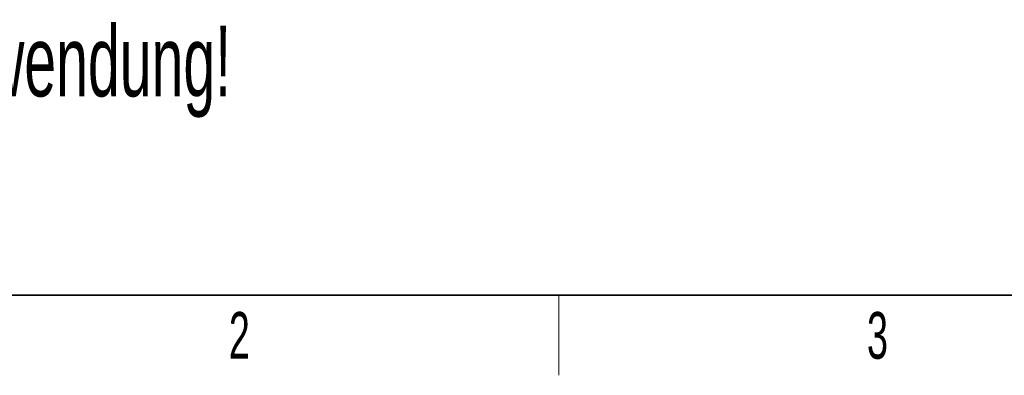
# Paper-space layout 'Blatt2' of a CAD drawing. Header units: millimetres. Extents: x 5 to 418, y 2 to 292.
# Tile 2 of 43: x 81 to 155, y 6 to 33. Entities that reach past the tile are written whole.
import ezdxf

# ---------------------------------------------------------------- set-up
doc = ezdxf.new("R2010")
doc.units = ezdxf.units.MM
doc.layers.add('SLD-0', color=7, linetype='Continuous')
doc.styles.add('SLDTEXTSTYLE0', font='TXT', dxfattribs={"width": 0.605})

psp = doc.layouts.new('Blatt2')

# ---------------------------------------------------------------- linework, layer by layer
at = {"layer": 'SLD-0', "lineweight": 35}
psp.add_line((26, 12), (408, 12), dxfattribs=at)
at = {"layer": 'SLD-0', "lineweight": 18}
psp.add_line((121.5, 6), (121.5, 12), dxfattribs=at)

# ---------------------------------------------------------------- texts
at = {"layer": 'SLD-0', "style": 'SLDTEXTSTYLE0'}
for s, insert, char_height, attachment_point in [('Nur zur internen Verwendung!', (39.8731, 32.1925), 5.291667, 1), ('2', (97.6027, 10.743), 3.5, 2), ('3', (145.3527, 10.743), 3.5, 2)]:
    psp.add_mtext(s, dxfattribs=dict(at, insert=insert, char_height=char_height, attachment_point=attachment_point))

doc.saveas('drawing.dxf')
